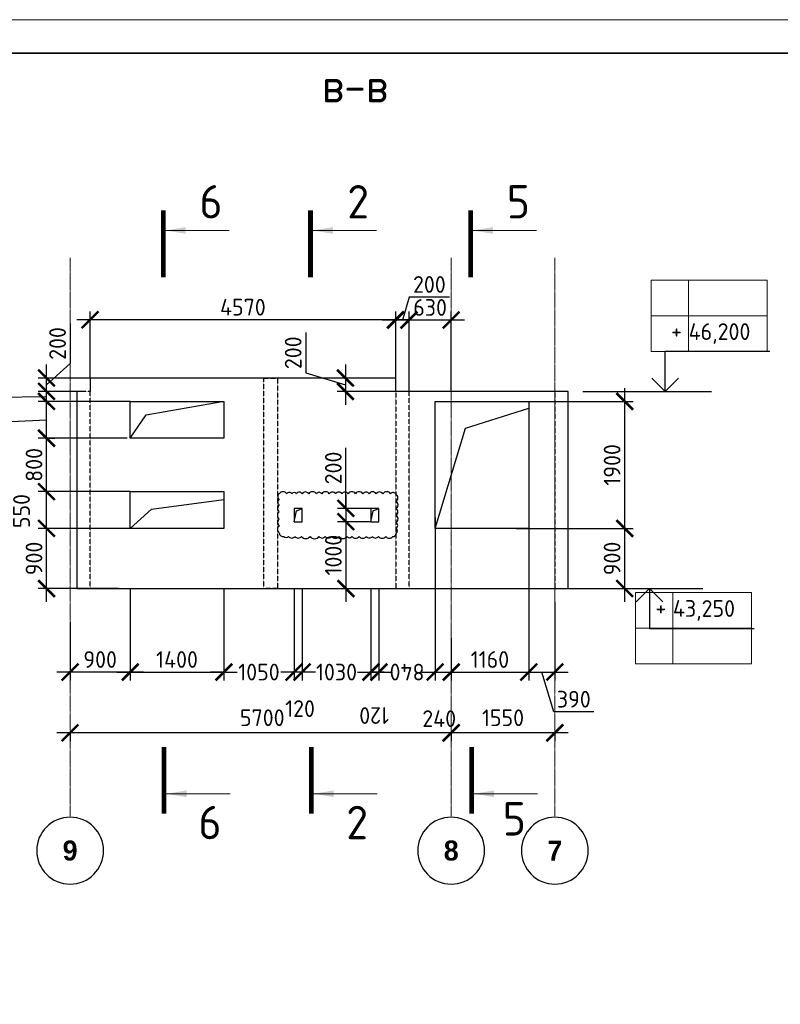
# Model space of a CAD drawing. Header units: millimetres. Extents: x 247266 to 730847, y -636031 to 10052.
# Tile 150 of 196: x 556686 to 568062, y -300419 to -285686. Entities that reach past the tile are written whole.
import ezdxf

# ---------------------------------------------------------------- set-up
doc = ezdxf.new("R2010")
doc.units = ezdxf.units.MM
for name, pattern in [('______5', [1100, 800, -100, 100, -100]), ('________', [0]), ('HIDDEN2', [4.7625, 3.175, -1.5875]), ('осевая', [50.8, 31.75, -6.35, 6.35, -6.35])]:
    doc.linetypes.add(name, pattern=pattern)
for name, color, linetype, lineweight in [('RAZMER', 7, 'Continuous', 15), ('Standard', 7, 'Continuous', 25), ('АС-Таблицы', 7, 'Continuous', 20), ('Оси', 7, '______5', 18), ('отметки', 7, 'Continuous', 18), ('ТОНКИЕ', 7, 'Continuous', 9), ('Узлы', 7, 'Continuous', 0)]:
    doc.layers.add(name, color=color, linetype=linetype, lineweight=lineweight)
for name, color, linetype in [('Изменения', 1, 'Continuous'), ('РАЗМЕРЫ', 7, 'Continuous'), ('СПДС_РАЗМЕРЫ', 7, 'Continuous'), ('ТОЛСТЫЕ_ОСНОВНЫЕ', 7, 'Continuous')]:
    doc.layers.add(name, color=color, linetype=linetype)
doc.styles.add('Century Gothic', font='GOTHIC.TTF')
doc.styles.add('GOST-2.304_Type-B', font='GOST_Common.ttf')
doc.styles.add('ГОСТ', font='GOST_Common.ttf')
doc.dimstyles.new('СПДС', dxfattribs={"dimscale": 100, "dimtxt": 2.5, "dimasz": 2.5, "dimexe": 1.25, "dimexo": 0, "dimtad": 1, "dimdec": 0, "dimtxsty": 'GOST-2.304_Type-B', "dimblk": 'ARCHTICK', "dimcen": 2.5, "dimdle": 2, "dimadec": 0, "dimazin": 2, "dimtfac": 0.75, "dimtdec": 0, "dimtmove": 1, "dimatfit": 3, "dimfxl": 1, "dimtolj": 1, "dimarcsym": 1})

# ---------------------------------------------------------------- blocks, each defined once
blk = doc.blocks.new('*U3685')
at = {"layer": 'ТОЛСТЫЕ_ОСНОВНЫЕ', "lineweight": 35}
blk.add_lwpolyline([(20, 5), (836, 5), (836, 589), (20, 589)], close=True, dxfattribs=at)
at = {"layer": 'ТОНКИЕ'}
blk.add_lwpolyline([(0, 0), (841, 0), (841, 594), (0, 594)], close=True, dxfattribs=at)
blk = doc.blocks.new('_ArchTick')
at = {"color": 0, "linetype": 'ByBlock', "const_width": 0.15}
blk.add_lwpolyline([(-0.5, -0.5), (0.5, 0.5)], dxfattribs=at)
blk = doc.blocks.new('*D1082')
at = {"color": 0, "lineweight": -2}
for p, q in [((538707, -296143), (538707, -296018)), ((539807, -296143), (539807, -296018)), ((540007, -296143), (538507, -296143))]:
    blk.add_line(p, q, dxfattribs=at)
at = {"layer": 'DEFPOINTS', "color": 0, "ltscale": 100}
for p in [(538707, -296143), (538707, -296143), (539807, -296143)]:
    blk.add_point(p, dxfattribs=at)
at = {"color": 0, "lineweight": -2, "ltscale": 100, "xscale": 250, "yscale": 250, "zscale": 250, "rotation": 180}
blk.add_blockref('_ArchTick', (538707, -296143), dxfattribs=at)
at = {"color": 0, "lineweight": -2, "ltscale": 100, "xscale": 250, "yscale": 250, "zscale": 250}
blk.add_blockref('_ArchTick', (539807, -296143), dxfattribs=at)
at = {"color": 0, "lineweight": 0, "ltscale": 100, "insert": (539257, -295918), "char_height": 250, "width": 83333.33, "attachment_point": 5, "style": 'GOST-2.304_Type-B'}
blk.add_mtext('\\A1;1100', dxfattribs=at)
blk = doc.blocks.new('*D1083')
at = {"color": 0, "lineweight": -2}
for p, q in [((535707, -296143), (535707, -296018)), ((538707, -296143), (538707, -296018)), ((538907, -296143), (535507, -296143))]:
    blk.add_line(p, q, dxfattribs=at)
at = {"layer": 'DEFPOINTS', "color": 0, "ltscale": 100}
for p in [(535707, -296143), (535707, -296143), (538707, -296143)]:
    blk.add_point(p, dxfattribs=at)
at = {"color": 0, "lineweight": -2, "ltscale": 100, "xscale": 250, "yscale": 250, "zscale": 250, "rotation": 180}
blk.add_blockref('_ArchTick', (535707, -296143), dxfattribs=at)
at = {"color": 0, "lineweight": -2, "ltscale": 100, "xscale": 250, "yscale": 250, "zscale": 250}
blk.add_blockref('_ArchTick', (538707, -296143), dxfattribs=at)
at = {"color": 0, "lineweight": 0, "ltscale": 100, "insert": (537232, -295918), "char_height": 250, "width": 83333.33, "attachment_point": 5, "style": 'GOST-2.304_Type-B'}
blk.add_mtext('\\A1;3000', dxfattribs=at)
blk = doc.blocks.new('*D1084')
at = {"color": 0, "lineweight": -2}
for p, q in [((532607, -296567), (532607, -296018)), ((535707, -296143), (535707, -296018)), ((535907, -296143), (532407, -296143))]:
    blk.add_line(p, q, dxfattribs=at)
at = {"layer": 'DEFPOINTS', "color": 0, "ltscale": 100}
for p in [(532607, -296143), (535707, -296143), (532607, -296567)]:
    blk.add_point(p, dxfattribs=at)
at = {"color": 0, "lineweight": -2, "ltscale": 100, "xscale": 250, "yscale": 250, "zscale": 250, "rotation": 180}
blk.add_blockref('_ArchTick', (532607, -296143), dxfattribs=at)
at = {"color": 0, "lineweight": -2, "ltscale": 100, "xscale": 250, "yscale": 250, "zscale": 250}
blk.add_blockref('_ArchTick', (535707, -296143), dxfattribs=at)
at = {"color": 0, "lineweight": 0, "ltscale": 100, "insert": (534157, -295918), "char_height": 250, "width": 83333.33, "attachment_point": 5, "style": 'GOST-2.304_Type-B'}
blk.add_mtext('\\A1;3100', dxfattribs=at)
blk = doc.blocks.new('*D1085')
at = {"color": 0, "lineweight": -2}
for p, q in [((551462, -296143), (551462, -296018)), ((552562, -296143), (552562, -296018)), ((552762, -296143), (551262, -296143))]:
    blk.add_line(p, q, dxfattribs=at)
at = {"layer": 'DEFPOINTS', "color": 0, "ltscale": 100}
for p in [(551462, -296143), (551462, -296143), (552562, -296143)]:
    blk.add_point(p, dxfattribs=at)
at = {"color": 0, "lineweight": -2, "ltscale": 100, "xscale": 250, "yscale": 250, "zscale": 250, "rotation": 180}
blk.add_blockref('_ArchTick', (551462, -296143), dxfattribs=at)
at = {"color": 0, "lineweight": -2, "ltscale": 100, "xscale": 250, "yscale": 250, "zscale": 250}
blk.add_blockref('_ArchTick', (552562, -296143), dxfattribs=at)
at = {"color": 0, "lineweight": 0, "ltscale": 100, "insert": (552012, -295918), "char_height": 250, "width": 83333.33, "attachment_point": 5, "style": 'GOST-2.304_Type-B'}
blk.add_mtext('\\A1;1100', dxfattribs=at)
blk = doc.blocks.new('*D1086')
at = {"color": 0, "lineweight": -2}
for p, q in [((548462, -296143), (548462, -296018)), ((551462, -296143), (551462, -296018)), ((551662, -296143), (548262, -296143))]:
    blk.add_line(p, q, dxfattribs=at)
at = {"layer": 'DEFPOINTS', "color": 0, "ltscale": 100}
for p in [(548462, -296143), (548462, -296143), (551462, -296143)]:
    blk.add_point(p, dxfattribs=at)
at = {"color": 0, "lineweight": -2, "ltscale": 100, "xscale": 250, "yscale": 250, "zscale": 250, "rotation": 180}
blk.add_blockref('_ArchTick', (548462, -296143), dxfattribs=at)
at = {"color": 0, "lineweight": -2, "ltscale": 100, "xscale": 250, "yscale": 250, "zscale": 250}
blk.add_blockref('_ArchTick', (551462, -296143), dxfattribs=at)
at = {"color": 0, "lineweight": 0, "ltscale": 100, "insert": (549987, -295918), "char_height": 250, "width": 83333.33, "attachment_point": 5, "style": 'GOST-2.304_Type-B'}
blk.add_mtext('\\A1;3000', dxfattribs=at)
blk = doc.blocks.new('*D1087')
at = {"color": 0, "lineweight": -2}
for p, q in [((545362, -296567), (545362, -296018)), ((548462, -296143), (548462, -296018)), ((548662, -296143), (545162, -296143))]:
    blk.add_line(p, q, dxfattribs=at)
at = {"layer": 'DEFPOINTS', "color": 0, "ltscale": 100}
for p in [(545362, -296143), (548462, -296143), (545362, -296567)]:
    blk.add_point(p, dxfattribs=at)
at = {"color": 0, "lineweight": -2, "ltscale": 100, "xscale": 250, "yscale": 250, "zscale": 250, "rotation": 180}
blk.add_blockref('_ArchTick', (545362, -296143), dxfattribs=at)
at = {"color": 0, "lineweight": -2, "ltscale": 100, "xscale": 250, "yscale": 250, "zscale": 250}
blk.add_blockref('_ArchTick', (548462, -296143), dxfattribs=at)
at = {"color": 0, "lineweight": 0, "ltscale": 100, "insert": (546912, -295918), "char_height": 250, "width": 83333.33, "attachment_point": 5, "style": 'GOST-2.304_Type-B'}
blk.add_mtext('\\A1;3100', dxfattribs=at)
blk = doc.blocks.new('NSY101')
at = {"color": 0, "linetype": 'ByBlock', "lineweight": -2}
blk.add_circle((0, 0), 50, dxfattribs=at)
blk = doc.blocks.new('*D1163')
at = {"color": 0, "lineweight": -2}
for p, q in [((564889, -296357), (562939, -296357)), ((563139, -296357), (563139, -296482)), ((564689, -296357), (564689, -296482))]:
    blk.add_line(p, q, dxfattribs=at)
at = {"layer": 'DEFPOINTS', "color": 0, "ltscale": 100}
for p in [(563139, -296357), (563139, -296357), (564689, -296357)]:
    blk.add_point(p, dxfattribs=at)
at = {"color": 0, "lineweight": -2, "ltscale": 100, "xscale": 250, "yscale": 250, "zscale": 250, "rotation": 180}
blk.add_blockref('_ArchTick', (563139, -296357), dxfattribs=at)
at = {"color": 0, "lineweight": -2, "ltscale": 100, "xscale": 250, "yscale": 250, "zscale": 250}
blk.add_blockref('_ArchTick', (564689, -296357), dxfattribs=at)
at = {"color": 0, "lineweight": 0, "ltscale": 100, "insert": (563914, -296132), "char_height": 250, "width": 83333.33, "attachment_point": 5, "style": 'GOST-2.304_Type-B'}
blk.add_mtext('\\A1;1550', dxfattribs=at)
blk = doc.blocks.new('*D1164')
at = {"color": 0, "lineweight": -2}
for p, q in [((563339, -296357), (557239, -296357)), ((557439, -296357), (557439, -296482)), ((563139, -296357), (563139, -296482))]:
    blk.add_line(p, q, dxfattribs=at)
at = {"layer": 'DEFPOINTS', "color": 0, "ltscale": 100}
for p in [(557439, -296357), (557439, -296357), (563139, -296357)]:
    blk.add_point(p, dxfattribs=at)
at = {"color": 0, "lineweight": -2, "ltscale": 100, "xscale": 250, "yscale": 250, "zscale": 250, "rotation": 180}
blk.add_blockref('_ArchTick', (557439, -296357), dxfattribs=at)
at = {"color": 0, "lineweight": -2, "ltscale": 100, "xscale": 250, "yscale": 250, "zscale": 250}
blk.add_blockref('_ArchTick', (563139, -296357), dxfattribs=at)
at = {"color": 0, "lineweight": 0, "ltscale": 100, "insert": (560314, -296131), "char_height": 250, "width": 83333.33, "attachment_point": 5, "style": 'GOST-2.304_Type-B'}
blk.add_mtext('\\A1;5700', dxfattribs=at)
blk = doc.blocks.new('*D1165')
at = {"layer": 'DEFPOINTS', "color": 0, "ltscale": 100}
for p in [(558339, -294198), (559739, -294198), (559739, -295448)]:
    blk.add_point(p, dxfattribs=at)
at = {"layer": 'РАЗМЕРЫ', "color": 0, "lineweight": -2}
for p, q in [((558339, -294198), (558339, -295573)), ((559739, -294198), (559739, -295573)), ((558139, -295448), (559939, -295448))]:
    blk.add_line(p, q, dxfattribs=at)
at = {"layer": 'РАЗМЕРЫ', "color": 0, "lineweight": -2, "ltscale": 100, "xscale": 250, "yscale": 250, "zscale": 250, "rotation": 180}
blk.add_blockref('_ArchTick', (558339, -295448), dxfattribs=at)
at = {"layer": 'РАЗМЕРЫ', "color": 0, "lineweight": -2, "ltscale": 100, "xscale": 250, "yscale": 250, "zscale": 250}
blk.add_blockref('_ArchTick', (559739, -295448), dxfattribs=at)
at = {"layer": 'РАЗМЕРЫ', "color": 0, "lineweight": 0, "ltscale": 100, "insert": (559039, -295260), "char_height": 250, "attachment_point": 5, "style": 'GOST-2.304_Type-B'}
blk.add_mtext('\\A1;1400', dxfattribs=at)
blk = doc.blocks.new('*D1167')
at = {"layer": 'DEFPOINTS', "color": 0, "ltscale": 100}
for p in [(564299, -293138), (564689, -294398), (564689, -295448)]:
    blk.add_point(p, dxfattribs=at)
at = {"layer": 'РАЗМЕРЫ', "color": 0, "lineweight": -2}
for p, q in [((564299, -293138), (564299, -295573)), ((564689, -294398), (564689, -295573)), ((564099, -295448), (564889, -295448)), ((564673, -296042), (564494, -295448)), ((565273, -296042), (564673, -296042))]:
    blk.add_line(p, q, dxfattribs=at)
at = {"layer": 'РАЗМЕРЫ', "color": 0, "lineweight": -2, "ltscale": 100, "xscale": 250, "yscale": 250, "zscale": 250, "rotation": 180}
blk.add_blockref('_ArchTick', (564299, -295448), dxfattribs=at)
at = {"layer": 'РАЗМЕРЫ', "color": 0, "lineweight": -2, "ltscale": 100, "xscale": 250, "yscale": 250, "zscale": 250}
blk.add_blockref('_ArchTick', (564689, -295448), dxfattribs=at)
at = {"layer": 'РАЗМЕРЫ', "color": 0, "lineweight": 0, "ltscale": 100, "insert": (564973, -295854), "char_height": 250, "attachment_point": 5, "style": 'GOST-2.304_Type-B'}
blk.add_mtext('\\A1;390', dxfattribs=at)
blk = doc.blocks.new('*D1248')
at = {"layer": 'DEFPOINTS', "color": 0, "ltscale": 100}
for p in [(563139, -294942), (564299, -294935), (564299, -295448)]:
    blk.add_point(p, dxfattribs=at)
at = {"layer": 'РАЗМЕРЫ', "color": 0, "lineweight": -2}
for p, q in [((563139, -294942), (563139, -295573)), ((564299, -294935), (564299, -295573)), ((562939, -295448), (564499, -295448))]:
    blk.add_line(p, q, dxfattribs=at)
at = {"layer": 'РАЗМЕРЫ', "color": 0, "lineweight": -2, "ltscale": 100, "xscale": 250, "yscale": 250, "zscale": 250, "rotation": 180}
blk.add_blockref('_ArchTick', (563139, -295448), dxfattribs=at)
at = {"layer": 'РАЗМЕРЫ', "color": 0, "lineweight": -2, "ltscale": 100, "xscale": 250, "yscale": 250, "zscale": 250}
blk.add_blockref('_ArchTick', (564299, -295448), dxfattribs=at)
at = {"layer": 'РАЗМЕРЫ', "color": 0, "lineweight": 0, "ltscale": 100, "insert": (563719, -295260), "char_height": 250, "attachment_point": 5, "style": 'GOST-2.304_Type-B'}
blk.add_mtext('\\A1;1160', dxfattribs=at)
blk = doc.blocks.new('*D1249')
at = {"layer": 'DEFPOINTS', "color": 0, "ltscale": 100}
for p in [(558339, -294496), (557439, -294695), (557439, -295448)]:
    blk.add_point(p, dxfattribs=at)
at = {"layer": 'РАЗМЕРЫ', "color": 0, "lineweight": -2}
for p, q in [((558339, -294496), (558339, -295573)), ((557439, -294695), (557439, -295573)), ((558539, -295448), (557239, -295448))]:
    blk.add_line(p, q, dxfattribs=at)
at = {"layer": 'РАЗМЕРЫ', "color": 0, "lineweight": -2, "ltscale": 100, "xscale": 250, "yscale": 250, "zscale": 250, "rotation": 180}
blk.add_blockref('_ArchTick', (557439, -295448), dxfattribs=at)
at = {"layer": 'РАЗМЕРЫ', "color": 0, "lineweight": -2, "ltscale": 100, "xscale": 250, "yscale": 250, "zscale": 250}
blk.add_blockref('_ArchTick', (558339, -295448), dxfattribs=at)
at = {"layer": 'РАЗМЕРЫ', "color": 0, "lineweight": 0, "ltscale": 100, "insert": (557889, -295260), "char_height": 250, "attachment_point": 5, "style": 'GOST-2.304_Type-B'}
blk.add_mtext('\\A1;900', dxfattribs=at)
blk = doc.blocks.new('*D1099')
at = {"layer": 'DEFPOINTS', "color": 0, "ltscale": 100}
for p in [(557087, -293298), (558291, -293298), (558163, -294198)]:
    blk.add_point(p, dxfattribs=at)
at = {"layer": 'РАЗМЕРЫ', "color": 0, "lineweight": -2}
for p, q in [((557087, -294398), (557087, -293098)), ((558291, -293298), (556962, -293298)), ((558163, -294198), (556962, -294198))]:
    blk.add_line(p, q, dxfattribs=at)
at = {"layer": 'РАЗМЕРЫ', "color": 0, "lineweight": -2, "ltscale": 100, "xscale": 250, "yscale": 250, "zscale": 250}
for p, rotation in [((557087, -293298), 90), ((557087, -294198), 270)]:
    blk.add_blockref('_ArchTick', p, dxfattribs=dict(at, rotation=rotation))
at = {"layer": 'РАЗМЕРЫ', "color": 0, "lineweight": 0, "ltscale": 100, "insert": (556900, -293748), "char_height": 250, "attachment_point": 5, "rotation": 90, "style": 'GOST-2.304_Type-B'}
blk.add_mtext('\\A1;900', dxfattribs=at)
blk = doc.blocks.new('*D1100')
at = {"layer": 'DEFPOINTS', "color": 0, "ltscale": 100}
for p in [(557087, -291048), (557739, -291048), (557639, -291248)]:
    blk.add_point(p, dxfattribs=at)
at = {"layer": 'РАЗМЕРЫ', "color": 0, "lineweight": -2}
for p, q in [((557439, -290231), (557439, -290832)), ((557439, -290832), (557087, -291148)), ((557087, -291448), (557087, -290848)), ((557739, -291048), (556962, -291048)), ((557639, -291248), (556962, -291248))]:
    blk.add_line(p, q, dxfattribs=at)
at = {"layer": 'РАЗМЕРЫ', "color": 0, "lineweight": -2, "ltscale": 100, "xscale": 250, "yscale": 250, "zscale": 250}
for p, rotation in [((557087, -291048), 90), ((557087, -291248), 270)]:
    blk.add_blockref('_ArchTick', p, dxfattribs=dict(at, rotation=rotation))
at = {"layer": 'РАЗМЕРЫ', "color": 0, "lineweight": 0, "ltscale": 100, "insert": (557252, -290531), "char_height": 250, "attachment_point": 5, "rotation": 90, "style": 'GOST-2.304_Type-B'}
blk.add_mtext('\\A1;200', dxfattribs=at)
blk = doc.blocks.new('*D1101')
at = {"layer": 'DEFPOINTS', "color": 0, "ltscale": 100}
for p in [(564113, -293298), (565734, -293298), (563894, -294198)]:
    blk.add_point(p, dxfattribs=at)
at = {"layer": 'РАЗМЕРЫ', "color": 0, "lineweight": -2}
for p, q in [((565734, -294398), (565734, -293098)), ((564113, -293298), (565859, -293298)), ((563894, -294198), (565859, -294198))]:
    blk.add_line(p, q, dxfattribs=at)
at = {"layer": 'РАЗМЕРЫ', "color": 0, "lineweight": -2, "ltscale": 100, "xscale": 250, "yscale": 250, "zscale": 250}
for p, rotation in [((565734, -293298), 90), ((565734, -294198), 270)]:
    blk.add_blockref('_ArchTick', p, dxfattribs=dict(at, rotation=rotation))
at = {"layer": 'РАЗМЕРЫ', "color": 0, "lineweight": 0, "ltscale": 100, "insert": (565546, -293748), "char_height": 250, "attachment_point": 5, "rotation": 90, "style": 'GOST-2.304_Type-B'}
blk.add_mtext('\\A1;900', dxfattribs=at)
blk = doc.blocks.new('*D1102')
at = {"layer": 'DEFPOINTS', "color": 0, "ltscale": 100}
for p in [(564299, -291398), (565734, -291398), (564113, -293298)]:
    blk.add_point(p, dxfattribs=at)
at = {"layer": 'РАЗМЕРЫ', "color": 0, "lineweight": -2}
for p, q in [((565734, -293498), (565734, -291198)), ((564299, -291398), (565859, -291398)), ((564113, -293298), (565859, -293298))]:
    blk.add_line(p, q, dxfattribs=at)
at = {"layer": 'РАЗМЕРЫ', "color": 0, "lineweight": -2, "ltscale": 100, "xscale": 250, "yscale": 250, "zscale": 250}
for p, rotation in [((565734, -291398), 90), ((565734, -293298), 270)]:
    blk.add_blockref('_ArchTick', p, dxfattribs=dict(at, rotation=rotation))
at = {"layer": 'РАЗМЕРЫ', "color": 0, "lineweight": 0, "ltscale": 100, "insert": (565546, -292348), "char_height": 250, "attachment_point": 5, "rotation": 90, "style": 'GOST-2.304_Type-B'}
blk.add_mtext('\\A1;1900', dxfattribs=at)
blk = doc.blocks.new('*D1250')
at = {"layer": 'DEFPOINTS', "color": 0, "ltscale": 100}
for p in [(557087, -292748), (558339, -292748), (558339, -293298)]:
    blk.add_point(p, dxfattribs=at)
at = {"layer": 'РАЗМЕРЫ', "color": 0, "lineweight": -2}
for p, q in [((557087, -293498), (557087, -292548)), ((558339, -292748), (556962, -292748)), ((558339, -293298), (556962, -293298))]:
    blk.add_line(p, q, dxfattribs=at)
at = {"layer": 'РАЗМЕРЫ', "color": 0, "lineweight": -2, "ltscale": 100, "xscale": 250, "yscale": 250, "zscale": 250}
for p, rotation in [((557087, -292748), 90), ((557087, -293298), 270)]:
    blk.add_blockref('_ArchTick', p, dxfattribs=dict(at, rotation=rotation))
at = {"layer": 'РАЗМЕРЫ', "color": 0, "lineweight": 0, "ltscale": 100, "insert": (556713, -293039), "char_height": 250, "attachment_point": 5, "rotation": 90, "style": 'GOST-2.304_Type-B'}
blk.add_mtext('\\A1;550', dxfattribs=at)
blk = doc.blocks.new('*D1251')
at = {"layer": 'DEFPOINTS', "color": 0, "ltscale": 100}
for p in [(557087, -291398), (558339, -291398), (558291, -291948)]:
    blk.add_point(p, dxfattribs=at)
at = {"layer": 'РАЗМЕРЫ', "color": 0, "lineweight": -2}
for p, q in [((557087, -292148), (557087, -291198)), ((558339, -291398), (556962, -291398)), ((556556, -291699), (557087, -291673)), ((556556, -292300), (556556, -291699)), ((558291, -291948), (556962, -291948))]:
    blk.add_line(p, q, dxfattribs=at)
at = {"layer": 'РАЗМЕРЫ', "color": 0, "lineweight": -2, "ltscale": 100, "xscale": 250, "yscale": 250, "zscale": 250}
for p, rotation in [((557087, -291398), 90), ((557087, -291948), 270)]:
    blk.add_blockref('_ArchTick', p, dxfattribs=dict(at, rotation=rotation))
at = {"layer": 'РАЗМЕРЫ', "color": 0, "lineweight": 0, "ltscale": 100, "insert": (556369, -291999), "char_height": 250, "attachment_point": 5, "rotation": 90, "style": 'GOST-2.304_Type-B'}
blk.add_mtext('\\A1;550', dxfattribs=at)
blk = doc.blocks.new('*D1252')
at = {"layer": 'DEFPOINTS', "color": 0, "ltscale": 100}
for p in [(557087, -291248), (557639, -291248), (558339, -291398)]:
    blk.add_point(p, dxfattribs=at)
at = {"layer": 'РАЗМЕРЫ', "color": 0, "lineweight": -2}
for p, q in [((557087, -291598), (557087, -291048)), ((557639, -291248), (556962, -291248)), ((556230, -291336), (557087, -291323)), ((556230, -291886), (556230, -291336)), ((558339, -291398), (556962, -291398))]:
    blk.add_line(p, q, dxfattribs=at)
at = {"layer": 'РАЗМЕРЫ', "color": 0, "lineweight": -2, "ltscale": 100, "xscale": 250, "yscale": 250, "zscale": 250}
for p, rotation in [((557087, -291248), 90), ((557087, -291398), 270)]:
    blk.add_blockref('_ArchTick', p, dxfattribs=dict(at, rotation=rotation))
at = {"layer": 'РАЗМЕРЫ', "color": 0, "lineweight": 0, "ltscale": 100, "insert": (556043, -291611), "char_height": 250, "attachment_point": 5, "rotation": 90, "style": 'GOST-2.304_Type-B'}
blk.add_mtext('\\A1;150', dxfattribs=at)
blk = doc.blocks.new('*D1253')
at = {"layer": 'DEFPOINTS', "color": 0, "ltscale": 100}
for p in [(557087, -291948), (557087, -291948), (558289, -292748)]:
    blk.add_point(p, dxfattribs=at)
at = {"layer": 'РАЗМЕРЫ', "color": 0, "lineweight": -2}
for p, q in [((557087, -292948), (557087, -291748)), ((557087, -291948), (557212, -291948)), ((558289, -292748), (556962, -292748))]:
    blk.add_line(p, q, dxfattribs=at)
at = {"layer": 'РАЗМЕРЫ', "color": 0, "lineweight": -2, "ltscale": 100, "xscale": 250, "yscale": 250, "zscale": 250}
for p, rotation in [((557087, -291948), 90), ((557087, -292748), 270)]:
    blk.add_blockref('_ArchTick', p, dxfattribs=dict(at, rotation=rotation))
at = {"layer": 'РАЗМЕРЫ', "color": 0, "lineweight": 0, "ltscale": 100, "insert": (556900, -292348), "char_height": 250, "attachment_point": 5, "rotation": 90, "style": 'GOST-2.304_Type-B'}
blk.add_mtext('\\A1;800', dxfattribs=at)
blk = doc.blocks.new('*D1174')
at = {"color": 0, "lineweight": -2}
for p, q in [((588467, -298158), (588467, -298033)), ((589567, -298158), (589567, -298033)), ((589767, -298158), (588267, -298158))]:
    blk.add_line(p, q, dxfattribs=at)
at = {"layer": 'DEFPOINTS', "color": 0, "ltscale": 100}
for p in [(588467, -298158), (588467, -298158), (589567, -298158)]:
    blk.add_point(p, dxfattribs=at)
at = {"color": 0, "lineweight": -2, "ltscale": 100, "xscale": 250, "yscale": 250, "zscale": 250, "rotation": 180}
blk.add_blockref('_ArchTick', (588467, -298158), dxfattribs=at)
at = {"color": 0, "lineweight": -2, "ltscale": 100, "xscale": 250, "yscale": 250, "zscale": 250}
blk.add_blockref('_ArchTick', (589567, -298158), dxfattribs=at)
at = {"color": 0, "lineweight": 0, "ltscale": 100, "insert": (589017, -297932), "char_height": 250, "width": 83333.33, "attachment_point": 5, "style": 'GOST-2.304_Type-B'}
blk.add_mtext('\\A1;1100', dxfattribs=at)
blk = doc.blocks.new('*D1175')
at = {"color": 0, "lineweight": -2}
for p, q in [((585467, -298158), (585467, -298033)), ((588467, -298158), (588467, -298033)), ((588667, -298158), (585267, -298158))]:
    blk.add_line(p, q, dxfattribs=at)
at = {"layer": 'DEFPOINTS', "color": 0, "ltscale": 100}
for p in [(585467, -298158), (585467, -298158), (588467, -298158)]:
    blk.add_point(p, dxfattribs=at)
at = {"color": 0, "lineweight": -2, "ltscale": 100, "xscale": 250, "yscale": 250, "zscale": 250, "rotation": 180}
blk.add_blockref('_ArchTick', (585467, -298158), dxfattribs=at)
at = {"color": 0, "lineweight": -2, "ltscale": 100, "xscale": 250, "yscale": 250, "zscale": 250}
blk.add_blockref('_ArchTick', (588467, -298158), dxfattribs=at)
at = {"color": 0, "lineweight": 0, "ltscale": 100, "insert": (586992, -297932), "char_height": 250, "width": 83333.33, "attachment_point": 5, "style": 'GOST-2.304_Type-B'}
blk.add_mtext('\\A1;3000', dxfattribs=at)
blk = doc.blocks.new('*D1176')
at = {"color": 0, "lineweight": -2}
for p, q in [((582367, -298581), (582367, -298033)), ((585467, -298158), (585467, -298033)), ((585667, -298158), (582167, -298158))]:
    blk.add_line(p, q, dxfattribs=at)
at = {"layer": 'DEFPOINTS', "color": 0, "ltscale": 100}
for p in [(582367, -298158), (585467, -298158), (582367, -298581)]:
    blk.add_point(p, dxfattribs=at)
at = {"color": 0, "lineweight": -2, "ltscale": 100, "xscale": 250, "yscale": 250, "zscale": 250, "rotation": 180}
blk.add_blockref('_ArchTick', (582367, -298158), dxfattribs=at)
at = {"color": 0, "lineweight": -2, "ltscale": 100, "xscale": 250, "yscale": 250, "zscale": 250}
blk.add_blockref('_ArchTick', (585467, -298158), dxfattribs=at)
at = {"color": 0, "lineweight": 0, "ltscale": 100, "insert": (583917, -297932), "char_height": 250, "width": 83333.33, "attachment_point": 5, "style": 'GOST-2.304_Type-B'}
blk.add_mtext('\\A1;3100', dxfattribs=at)
blk = doc.blocks.new('*T1266')
at = {"layer": 'DEFPOINTS', "color": 8, "linetype": 'ByBlock', "lineweight": 0}
for p, q in [((0, 1067), (1734, 1067)), ((0, 0), (0, 1067)), ((561, 0), (561, 1067)), ((1734, 0), (1734, 1067)), ((0, 533), (1734, 533)), ((0, 0), (1734, 0))]:
    blk.add_line(p, q, dxfattribs=at)
at = {"layer": 'АС-Таблицы', "color": 0, "char_height": 250, "style": 'ГОСТ'}
for s, insert, width, attachment_point in [('+', (461, 967), 361.22, 3), ('43,250', (561, 800), 1173.09, 4)]:
    blk.add_mtext(s, dxfattribs=dict(at, insert=insert, width=width, attachment_point=attachment_point))
blk = doc.blocks.new('*T1267')
at = {"layer": 'DEFPOINTS', "color": 8, "linetype": 'ByBlock', "lineweight": 0}
for p, q in [((0, 0), (1734, 0)), ((0, 0), (0, -1067)), ((561, 0), (561, -1067)), ((1734, 0), (1734, -1067)), ((0, -533), (1734, -533)), ((0, -1067), (1734, -1067))]:
    blk.add_line(p, q, dxfattribs=at)
at = {"layer": 'АС-Таблицы', "color": 0, "char_height": 250, "style": 'ГОСТ'}
for s, insert, width, attachment_point in [('+', (461, -633), 361.22, 3), ('46,200', (561, -800), 1173.09, 4)]:
    blk.add_mtext(s, dxfattribs=dict(at, insert=insert, width=width, attachment_point=attachment_point))
blk = doc.blocks.new('*D2761')
at = {"layer": 'DEFPOINTS', "color": 0, "ltscale": 100}
for p in [(562309, -291048), (561558, -291248), (562309, -291248)]:
    blk.add_point(p, dxfattribs=at)
at = {"layer": 'РАЗМЕРЫ', "color": 0, "lineweight": -2}
for p, q in [((560964, -290369), (560964, -290970)), ((560964, -290970), (561558, -291148)), ((561558, -290848), (561558, -291448)), ((562309, -291048), (561433, -291048)), ((562309, -291248), (561433, -291248))]:
    blk.add_line(p, q, dxfattribs=at)
at = {"layer": 'РАЗМЕРЫ', "color": 0, "lineweight": -2, "ltscale": 100, "xscale": 250, "yscale": 250, "zscale": 250}
for p, rotation in [((561558, -291048), 90), ((561558, -291248), 270)]:
    blk.add_blockref('_ArchTick', p, dxfattribs=dict(at, rotation=rotation))
at = {"layer": 'РАЗМЕРЫ', "color": 0, "lineweight": 0, "ltscale": 100, "insert": (560776, -290670), "char_height": 250, "attachment_point": 5, "rotation": 90, "style": 'GOST-2.304_Type-B'}
blk.add_mtext('\\A1;200', dxfattribs=at)
blk = doc.blocks.new('*D2857')
at = {"layer": 'DEFPOINTS', "color": 0, "ltscale": 100}
for p in [(562509, -290180), (562509, -291248), (563139, -291248)]:
    blk.add_point(p, dxfattribs=at)
at = {"layer": 'РАЗМЕРЫ', "color": 0, "lineweight": -2}
for p, q in [((562509, -291248), (562509, -290055)), ((563139, -291248), (563139, -290055)), ((563339, -290180), (562309, -290180))]:
    blk.add_line(p, q, dxfattribs=at)
at = {"layer": 'РАЗМЕРЫ', "color": 0, "lineweight": -2, "ltscale": 100, "xscale": 250, "yscale": 250, "zscale": 250, "rotation": 180}
blk.add_blockref('_ArchTick', (562509, -290180), dxfattribs=at)
at = {"layer": 'РАЗМЕРЫ', "color": 0, "lineweight": -2, "ltscale": 100, "xscale": 250, "yscale": 250, "zscale": 250}
blk.add_blockref('_ArchTick', (563139, -290180), dxfattribs=at)
at = {"layer": 'РАЗМЕРЫ', "color": 0, "lineweight": 0, "ltscale": 100, "insert": (562824, -289992), "char_height": 250, "attachment_point": 5, "style": 'GOST-2.304_Type-B'}
blk.add_mtext('\\A1;630', dxfattribs=at)
blk = doc.blocks.new('*D2858')
at = {"layer": 'DEFPOINTS', "color": 0, "ltscale": 100}
for p in [(562309, -290180), (562309, -291248), (562509, -291248)]:
    blk.add_point(p, dxfattribs=at)
at = {"layer": 'РАЗМЕРЫ', "color": 0, "lineweight": -2}
for p, q in [((562513, -289836), (562409, -290180)), ((563113, -289836), (562513, -289836)), ((562309, -291248), (562309, -290055)), ((562509, -291248), (562509, -290055)), ((562709, -290180), (562109, -290180))]:
    blk.add_line(p, q, dxfattribs=at)
at = {"layer": 'РАЗМЕРЫ', "color": 0, "lineweight": -2, "ltscale": 100, "xscale": 250, "yscale": 250, "zscale": 250, "rotation": 180}
blk.add_blockref('_ArchTick', (562309, -290180), dxfattribs=at)
at = {"layer": 'РАЗМЕРЫ', "color": 0, "lineweight": -2, "ltscale": 100, "xscale": 250, "yscale": 250, "zscale": 250}
blk.add_blockref('_ArchTick', (562509, -290180), dxfattribs=at)
at = {"layer": 'РАЗМЕРЫ', "color": 0, "lineweight": 0, "ltscale": 100, "insert": (562813, -289648), "char_height": 250, "attachment_point": 5, "style": 'GOST-2.304_Type-B'}
blk.add_mtext('\\A1;200', dxfattribs=at)
blk = doc.blocks.new('*D2859')
at = {"layer": 'DEFPOINTS', "color": 0, "ltscale": 100}
for p in [(557739, -290176), (557739, -291048), (562309, -291048)]:
    blk.add_point(p, dxfattribs=at)
at = {"layer": 'РАЗМЕРЫ', "color": 0, "lineweight": -2}
for p, q in [((557739, -291048), (557739, -290051)), ((562309, -291048), (562309, -290051)), ((562509, -290176), (557539, -290176))]:
    blk.add_line(p, q, dxfattribs=at)
at = {"layer": 'РАЗМЕРЫ', "color": 0, "lineweight": -2, "ltscale": 100, "xscale": 250, "yscale": 250, "zscale": 250, "rotation": 180}
blk.add_blockref('_ArchTick', (557739, -290176), dxfattribs=at)
at = {"layer": 'РАЗМЕРЫ', "color": 0, "lineweight": -2, "ltscale": 100, "xscale": 250, "yscale": 250, "zscale": 250}
blk.add_blockref('_ArchTick', (562309, -290176), dxfattribs=at)
at = {"layer": 'РАЗМЕРЫ', "color": 0, "lineweight": 0, "ltscale": 100, "insert": (560024, -289988), "char_height": 250, "attachment_point": 5, "style": 'GOST-2.304_Type-B'}
blk.add_mtext('\\A1;4570', dxfattribs=at)

msp = doc.modelspace()

# ---------------------------------------------------------------- linework, layer by layer
at = {"linetype": 'HIDDEN2', "transparency": 33554687}
for points in [[(560339.34, -291048.21), (560539.34, -291048.21), (560539.34, -294198.21), (560339.34, -294198.21)], [(557739.34, -291248.21), (557539.34, -291248.21), (557539.34, -294198.21), (557739.34, -294198.21)], [(562509.34, -291248.21), (562309.34, -291248.21), (562309.34, -294198.21), (562509.34, -294198.21)], [(564889.34, -291248.21), (564689.34, -291248.21), (564689.34, -294198.21), (564889.34, -294198.21)]]:
    msp.add_lwpolyline(points, close=True, dxfattribs=at)
for points in [[(565107.48, -291248.21), (566931.15, -291248.21)], [(566052.17, -291248.21), (566886.74, -291248.21)], [(566196.62, -291248.21), (567031.19, -291248.21)], [(565077.3, -294198.21), (566900.97, -294198.21)]]:
    msp.add_lwpolyline(points)
at = {"layer": 'RAZMER', "ltscale": 100}
for p, q in [((566340.99, -290646.44), (567903.49, -290646.44)), ((566340.99, -290649.09), (567903.49, -290649.09)), ((566340.99, -290649.09), (567903.49, -290649.09)), ((566106.08, -294797.34), (567668.58, -294797.34)), ((566106.08, -294797.34), (567668.58, -294797.34)), ((566106.08, -294799.98), (567668.58, -294799.98))]:
    msp.add_line(p, q, dxfattribs=at)
at = {"layer": 'Standard', "linetype": '________', "lineweight": 30, "transparency": 33554687}
for p, q in [((558339.34, -291048.21), (557739.34, -291048.21)), ((557539.34, -291248.21), (557539.34, -294198.21)), ((564889.34, -294198.21), (564889.34, -291248.21)), ((558339.34, -292748.21), (559739.34, -292748.21)), ((560909.34, -292998.21), (560789.34, -292998.21)), ((560789.34, -292998.21), (560789.34, -293198.21)), ((560909.34, -293198.21), (560909.34, -292998.21)), ((562059.34, -292998.21), (561939.34, -292998.21)), ((561939.34, -292998.21), (561939.34, -293198.21)), ((562059.34, -293198.21), (562059.34, -292998.21)), ((560789.34, -293198.21), (560909.34, -293198.21)), ((561939.34, -293198.21), (562059.34, -293198.21)), ((557539.34, -294198.21), (558339.34, -294198.21)), ((558339.34, -294198.21), (564889.34, -294198.21))]:
    msp.add_line(p, q, dxfattribs=at)
for points in [[(557739.34, -291048.21), (557739.34, -291248.21)], [(564889.34, -291248.21), (562309.34, -291248.21), (562309.34, -291048.21), (558339.34, -291048.21)]]:
    msp.add_lwpolyline(points, dxfattribs=at)
for points in [[(558339.34, -291398.21), (559739.34, -291398.21), (559739.34, -291948.21), (558339.34, -291948.21)], [(562899.34, -291398.21), (564299.34, -291398.21), (564299.34, -293298.21), (562899.34, -293298.21)], [(558339.34, -292748.21), (559739.34, -292748.21), (559739.34, -293298.21), (558339.34, -293298.21)]]:
    msp.add_lwpolyline(points, close=True, dxfattribs=at)
at = {"layer": 'Изменения'}
msp.add_lwpolyline([(560568.61, -292778.92, 0.52056705), (560568.61, -292866.9, 0.52056705), (560568.61, -292950.45, 0.52056705), (560568.61, -293047.97, 0.52056705), (560568.61, -293159.06, 0.52056705), (560568.61, -293257.03, 0.52056705), (560568.61, -293362.66, 0.52056705), (560638.33, -293417.7, 0.52056705), (560705.19, -293417.7, 0.52056705), (560803.33, -293417.7, 0.52056705), (560899.88, -293417.7, 0.52056705), (561029.21, -293417.7, 0.52056705), (561161.81, -293417.7, 0.52056705), (561256.27, -293417.7, 0.52056705), (561354.23, -293417.7, 0.52056705), (561462.02, -293417.7, 0.52056705), (561583.21, -293417.7, 0.52056705), (561657.29, -293417.7, 0.52056705), (561761.58, -293417.7, 0.52056705), (561870.68, -293417.7, 0.52056705), (561959.43, -293417.7, 0.52056705), (562052.36, -293417.7, 0.52056705), (562160.7, -293417.7, 0.52056705), (562267.17, -293417.7, 0.52056705), (562315.99, -293372.27, 0.52056705), (562315.99, -293300.5, 0.52056705), (562315.99, -293212.45, 0.52056705), (562315.99, -293100.51, 0.52056705), (562315.99, -293003.21, 0.52056705), (562315.99, -292892.03, 0.52056705), (562315.99, -292788.69, 0.52056705), (562231.51, -292778.92, 0.52056705), (562118.61, -292778.92, 0.52056705), (562016.15, -292778.92, 0.52056705), (561911.16, -292778.92, 0.52056705), (561817.4, -292778.92, 0.52056705), (561709, -292778.92, 0.52056705), (561597.46, -292778.92, 0.52056705), (561506.33, -292778.92, 0.52056705), (561411.56, -292778.92, 0.52056705), (561316.64, -292778.92, 0.52056705), (561203.48, -292778.92, 0.52056705), (561123.51, -292778.92, 0.52056705), (561007.91, -292778.92, 0.52056705), (560909.3, -292778.92, 0.52056705), (560823.89, -292778.92, 0.52056705), (560756.36, -292778.92, 0.52056705), (560679.3, -292778.92, 0.52056705)], format="xyb", close=True, dxfattribs=at)
at = {"layer": 'Оси', "linetype": 'осевая', "lineweight": 0, "ltscale": 0.3, "transparency": 33554687}
for p, q in [((557439.34, -289248.45), (557439.34, -297604.56)), ((563139.34, -289248.45), (563139.34, -297604.56)), ((564689.34, -289248.45), (564689.34, -297604.56))]:
    msp.add_line(p, q, dxfattribs=at)
at = {"layer": 'отметки', "linetype": 'Continuous', "lineweight": 25, "ltscale": 100}
for p, q in [((566339.47, -291248.21), (566339.47, -290648.21)), ((566104.55, -294198.21), (566104.55, -294798.21))]:
    msp.add_line(p, q, dxfattribs=at)
for points in [[(566139.47, -291048.21), (566339.47, -291248.21), (566539.47, -291048.21)], [(565904.55, -294398.21), (566104.55, -294198.21), (566304.55, -294398.21)]]:
    msp.add_lwpolyline(points, dxfattribs=at)
at = {"layer": 'РАЗМЕРЫ'}
for p, q in [((560789.34, -293198.21), (560824.49, -293034.6)), ((560824.49, -293034.6), (560909.34, -292998.21)), ((561939.34, -293198.21), (561974.49, -293034.6)), ((561974.49, -293034.6), (562059.34, -292998.21))]:
    msp.add_line(p, q, dxfattribs=at)
for points in [[(558339.34, -291948.21), (558576.77, -291599.75), (559712.01, -291398.21)], [(562899.34, -293298.21), (563352.94, -291799.54), (564299.34, -291498.21)], [(558339.34, -293298.21), (558659.65, -293012.62), (559739.34, -292868.21)]]:
    msp.add_lwpolyline(points, dxfattribs=at)
at = {"layer": 'СПДС_РАЗМЕРЫ', "ltscale": 100}
for p, q in [((561564.34, -292998.21), (561564.34, -292093.84)), ((561564.34, -292798.21), (561564.34, -293398.21)), ((561939.34, -292998.21), (561439.34, -292998.21)), ((561564.34, -292998.21), (561564.34, -294398.21)), ((561939.34, -293198.21), (561439.34, -293198.21)), ((561939.34, -293198.21), (561439.34, -293198.21))]:
    msp.add_line(p, q, dxfattribs=at)
at = {"layer": 'Узлы', "linetype": 'Continuous', "lineweight": 0}
for p, q in [((558868.61, -288840.15, 400), (559818.61, -288840.15, 400)), ((561070.28, -288840.15, 400), (562020.28, -288840.15, 400)), ((563465.85, -288840.15, 400), (564415.85, -288840.15, 400)), ((558881.35, -297269.12, 200), (559831.35, -297269.12, 200)), ((561083.02, -297269.12, 200), (562033.02, -297269.12, 200)), ((563478.58, -297269.12, 200), (564428.58, -297269.12, 200))]:
    msp.add_line(p, q, dxfattribs=at)
at = {"layer": 'Узлы', "linetype": 'Continuous', "lineweight": 0, "const_width": 70}
for points, elevation in [([(558833.61, -288540.15), (558833.61, -289540.15)], 400), ([(561035.28, -288540.15), (561035.28, -289540.15)], 400), ([(563430.85, -288540.15), (563430.85, -289540.15)], 400), ([(558846.35, -297569.12), (558846.35, -296569.12)], 200), ([(561048.02, -297569.12), (561048.02, -296569.12)], 200), ([(563443.58, -297569.12), (563443.58, -296569.12)], 200)]:
    msp.add_lwpolyline(points, dxfattribs=dict(at, elevation=elevation))
at = {"layer": 'Узлы', "linetype": 'Continuous', "lineweight": 0}
for points in [[(558868.61, -288840.15, 400), (559169.06, -288890.43, 400), (559169.06, -288789.87, 400)], [(561070.28, -288840.15, 400), (561370.73, -288890.43, 400), (561370.73, -288789.87, 400)], [(563465.85, -288840.15, 400), (563766.3, -288890.43, 400), (563766.3, -288789.87, 400)], [(558881.35, -297269.12, 200), (559181.8, -297319.4, 200), (559181.8, -297218.84, 200)], [(561083.02, -297269.12, 200), (561383.47, -297319.4, 200), (561383.47, -297218.84, 200)], [(563478.58, -297269.12, 200), (563779.03, -297319.4, 200), (563779.03, -297218.84, 200)]]:
    msp.add_solid(points, dxfattribs=at)

# ---------------------------------------------------------------- block references
at = {"xscale": 100, "yscale": 100, "zscale": 100}
msp.add_blockref('*U3685', (526994.57, -345086.19, 3100), dxfattribs=at)
for name, p in [('*T1267', (566130.05, -289582.42)), ('*T1266', (565895.13, -295325.71))]:
    msp.add_blockref(name, p)
at = {"layer": 'Оси', "linetype": 'Continuous', "lineweight": 25, "transparency": 33554687, "xscale": -9.999999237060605, "yscale": 9.999999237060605, "zscale": 9.999999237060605}
for p in [(557439.89, -298120.44), (563139.89, -298120.44), (564689.89, -298120.44)]:
    msp.add_blockref('NSY101', p, dxfattribs=at)
at = {"layer": 'СПДС_РАЗМЕРЫ', "ltscale": 100, "xscale": 250, "yscale": 250, "zscale": 250}
for p, rotation in [((561564.34, -292998.21), 90), ((561564.34, -293198.21), 270), ((561564.34, -293198.21), 90), ((561564.34, -294198.21), 270)]:
    msp.add_blockref('_ArchTick', p, dxfattribs=dict(at, rotation=rotation))

# ---------------------------------------------------------------- texts
at = {"layer": 'Оси', "linetype": 'Continuous', "lineweight": 25, "transparency": 33554687, "char_height": 300, "width": 385, "attachment_point": 5, "style": 'Century Gothic'}
for s, insert in [('\\A1;{\\fCentury Gothic|i0|b1;\\H300.000000;\\W1.000000;\\C16;9}\\P', (557439.89, -298120.44)), ('\\A1;{\\fCentury Gothic|i0|b1;\\H300.000000;\\W1.000000;\\C16;8}\\P', (563139.89, -298120.44)), ('\\A1;{\\fCentury Gothic|i0|b1;\\H300.000000;\\W1.000000;\\C16;7}\\P', (564689.89, -298120.44))]:
    msp.add_mtext(s, dxfattribs=dict(at, insert=insert))
at = {"layer": 'РАЗМЕРЫ', "insert": (561701.03, -286673.53), "char_height": 500, "attachment_point": 5, "style": 'GOST-2.304_Type-B'}
msp.add_mtext_dynamic_manual_height_columns('в-в', width=3941.2128, gutter_width=625, heights=[0], dxfattribs=at)
at = {"layer": 'СПДС_РАЗМЕРЫ', "ltscale": 100, "char_height": 250, "attachment_point": 5, "rotation": 90, "style": 'GOST-2.304_Type-B'}
for s, insert in [('\\A1;200', (561376.72, -292394.08)), ('\\A1;1000', (561376.72, -293698.21))]:
    msp.add_mtext(s, dxfattribs=dict(at, insert=insert))
at = {"layer": 'Узлы', "linetype": 'Continuous', "lineweight": 0, "char_height": 500, "attachment_point": 5, "style": 'GOST-2.304_Type-B'}
for s, insert in [('6', (559546.65, -288410.15, 400)), ('2', (561748.32, -288410.15, 400)), ('5', (564143.89, -288410.15, 400)), ('6', (559531.35, -297699.12, 200)), ('2', (561733.02, -297699.12, 200)), ('5', (564083.44, -297643.96, 200))]:
    msp.add_mtext_dynamic_manual_height_columns(s, width=723.8798, gutter_width=25, heights=[0], dxfattribs=dict(at, insert=insert))

# ---------------------------------------------------------------- dimensions: what is measured, and where the dimension line sits
at = {"lineweight": 0}
for base, p1, p2, picture, middle in [((532606.6, -296143.42), (535706.6, -296143.42), (532606.6, -296566.95), '*D1084', (534156.6, -296143.42)), ((535706.6, -296143.42), (538706.6, -296143.42), (535706.6, -296143.42), '*D1083', (537231.75, -296143.42)), ((538706.6, -296143.42), (539806.6, -296143.42), (538706.6, -296143.42), '*D1082', (539256.6, -296143.42)), ((545362.16, -296143.42), (548462.16, -296143.42), (545362.16, -296566.95), '*D1087', (546912.16, -296143.42)), ((548462.16, -296143.42), (551462.16, -296143.42), (548462.16, -296143.42), '*D1086', (549987.32, -296143.42)), ((551462.16, -296143.42), (552562.16, -296143.42), (551462.16, -296143.42), '*D1085', (552012.16, -296143.42)), ((557439.34, -296356.63), (563139.34, -296356.63), (557439.34, -296356.63), '*D1164', (560314.5, -296356.63)), ((563139.34, -296356.63), (564689.34, -296356.63), (563139.34, -296356.63), '*D1163', (563914.34, -296356.63)), ((582366.51, -298157.59), (585466.51, -298157.59), (582366.51, -298581.12), '*D1176', (583916.51, -298157.59)), ((585466.51, -298157.59), (588466.51, -298157.59), (585466.51, -298157.59), '*D1175', (586991.66, -298157.59)), ((588466.51, -298157.59), (589566.51, -298157.59), (588466.51, -298157.59), '*D1174', (589016.51, -298157.59))]:
    dim = msp.add_linear_dim(base=base, p1=p1, p2=p2, angle=180, dimstyle='СПДС', override={"dimgap": 1}, dxfattribs=at)
    dim.commit()
    dim.dimension.update_dxf_attribs({"geometry": picture, "text_midpoint": middle, "dimtype": 160})
at = {"layer": 'РАЗМЕРЫ', "lineweight": 0}
for base, p1, p2, picture, middle in [((562309.34, -290179.76), (562509.34, -291248.21), (562309.34, -291248.21), '*D2858', (562575.01, -289648.26)), ((557739.34, -290176.3), (562309.34, -291048.21), (557739.34, -291048.21), '*D2859', (560024.34, -289988.43)), ((562509.34, -290179.76), (563139.34, -291248.21), (562509.34, -291248.21), '*D2857', (562824.34, -289992.13)), ((564689.34, -295447.92), (564299.34, -293138.21), (564689.34, -294398.21), '*D1167', (564735.08, -295854.42)), ((559739.34, -295447.92), (558339.34, -294198.21), (559739.34, -294198.21), '*D1165', (559039.34, -295260.29)), ((557439.34, -295447.92), (558339.34, -294496.23), (557439.34, -294694.92), '*D1249', (557889.34, -295260.29)), ((564299.34, -295447.92), (563139.34, -294942.06), (564299.34, -294934.79), '*D1248', (563719.34, -295260.29))]:
    dim = msp.add_linear_dim(base=base, p1=p1, p2=p2, dimstyle='СПДС', dxfattribs=at)
    dim.commit()
    dim.dimension.update_dxf_attribs({"geometry": picture, "text_midpoint": middle})
for base, p1, p2, picture, middle in [((557087.44, -291048.21), (557639.34, -291248.21), (557739.34, -291048.21), '*D1100', (557439.34, -290769.11)), ((557087.44, -291248.21), (558339.34, -291398.21), (557639.34, -291248.21), '*D1252', (556230.48, -291398.21)), ((557087.44, -291398.21), (558291.16, -291948.21), (558339.34, -291398.21), '*D1251', (556556.19, -291761.59)), ((557087.44, -292748.21), (558339.34, -293298.21), (558339.34, -292748.21), '*D1250', (556900.97, -293039.4))]:
    dim = msp.add_linear_dim(base=base, p1=p1, p2=p2, angle=90, dimstyle='СПДС', dxfattribs=at)
    dim.commit()
    dim.dimension.update_dxf_attribs({"geometry": picture, "text_midpoint": middle, "dimtype": 160})
for base, p1, p2, picture, middle in [((561558.1, -291248.21), (562309.34, -291048.21), (562309.34, -291248.21), '*D2761', (560776.35, -290907.47)), ((565733.88, -291398.21), (564112.54, -293298.21), (564299.34, -291398.21), '*D1102', (565546.25, -292348.21)), ((557087.44, -291948.21), (558289.09, -292748.21), (557087.44, -291948.21), '*D1253', (556899.81, -292348.21)), ((557087.44, -293298.21), (558162.99, -294198.21), (558291, -293298.21), '*D1099', (556899.81, -293748.21)), ((565733.88, -293298.21), (563894.06, -294198.21), (564112.54, -293298.21), '*D1101', (565546.25, -293748.21))]:
    dim = msp.add_linear_dim(base=base, p1=p1, p2=p2, angle=90, dimstyle='СПДС', dxfattribs=at)
    dim.commit()
    dim.dimension.update_dxf_attribs({"geometry": picture, "text_midpoint": middle})
at = {"layer": 'СПДС_РАЗМЕРЫ', "lineweight": 0}
for base, p1, p2, location in [((563139.34, -295447.92), (562899.34, -293137.04), (563139.34, -294942.06), (562960.11, -296145.12)), ((559739.34, -295447.92), (560789.34, -294198.21), (559739.34, -294198.21), (560264.34, -295447.92)), ((560789.34, -295447.92), (560909.34, -294198.21), (560789.34, -294198.21), (560878.78, -295994.68)), ((560909.34, -295447.92), (561939.34, -294198.21), (560909.34, -294198.21), (561424.34, -295447.92))]:
    msp.add_linear_dim(base=base, p1=p1, p2=p2, location=location, dimstyle='СПДС', dxfattribs=at).render()
for base, p1, p2, location in [((562899.34, -295447.92), (562059.34, -294198.21), (562899.34, -293298.21), (562479.34, -295447.92)), ((562059.34, -295447.92), (561939.34, -294198.21), (562059.34, -294198.21), (561987.71, -296098.69))]:
    msp.add_linear_dim(base=base, p1=p1, p2=p2, angle=180, location=location, dimstyle='СПДС', dxfattribs=at).render()

doc.saveas('drawing.dxf')
